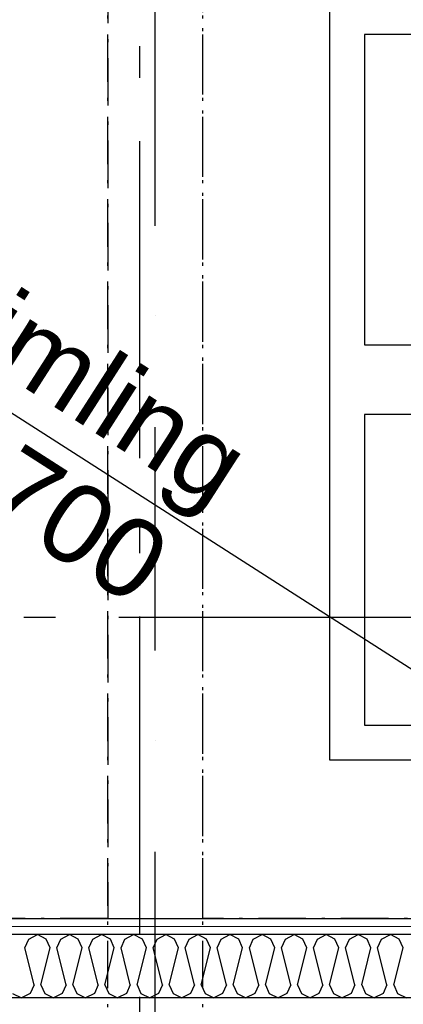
# Model space of a CAD drawing. Header units: millimetres. Extents: x -173281 to 144469, y -85977 to 83288.
# Tile 155 of 256: x -61667 to -61062, y -39627 to -38074. Entities that reach past the tile are written whole.
import ezdxf
from ezdxf.enums import TextEntityAlignment as Align

# ---------------------------------------------------------------- set-up
doc = ezdxf.new("R2010")
doc.units = ezdxf.units.MM
doc.header["$LTSCALE"] = 0.5
doc.header["$MEASUREMENT"] = 0
for name, pattern in [('Akselinje', [1500, 1000, -200, 100, -200]), ('Over snittplan', [260, 150, -50, 10, -50]), ('PLINE', [0]), ('Prikk & stiplet', [1340.555525, 705.555534, -352.777767, 0, -282.222223])]:
    doc.linetypes.add(name, pattern=pattern)
for name, color, linetype in [('223- Bjelker', 7, 'Continuous'), ('242- Ikke-bærende innervegger (Skravur)(Nye konstruksjoner)', 7, 'Continuous'), ('242- Ikke-bærende innervegger(Nye konstruksjoner)', 7, 'Continuous'), ('256- Faste himlinger og overflatebehandling(Nye konstruksjoner)', 7, 'Continuous'), ('82-- Modullinjer', 7, 'Continuous'), ('862- M___Nettoareal(Nye konstruksjoner)', 7, 'Continuous'), ('862- M___Nettoareal(Polylinje)(Nye konstruksjoner)', 7, 'Continuous'), ('862- M___Nettoareal(Tekst)(Nye konstruksjoner)', 7, 'Continuous')]:
    doc.layers.add(name, color=color, linetype=linetype)
doc.layers.add('236- Innvendig kledning og overflate(Nye konstruksjoner)', color=7, linetype='Continuous', lineweight=0)
doc.styles.add('GENERATED_STYLE_1', font='arial.ttf')
doc.styles.add('GENERATED_STYLE_2', font='arial.ttf')
pattern_1 = [(180, (0, 0), (0, 86.60254), [0, -50]), (180, (-25, -43.3), (0, 86.60254), [0, -50])]

# ---------------------------------------------------------------- blocks, each defined once
blk = doc.blocks.new('Kontor_A-129_15', base_point=(-61790.1, -39836))
at = {"layer": '862- M___Nettoareal(Polylinje)(Nye konstruksjoner)', "linetype": 'PLINE', "flags": 128}
blk.add_lwpolyline([(-64923.2, -37191.9), (-64923.2, -39491.9), (-60435.7, -39491.9), (-60435.7, -37484.4), (-61590.7, -37484.4), (-61590.7, -37191.9)], close=True, dxfattribs=at)
at = {"layer": '862- M___Nettoareal(Tekst)(Nye konstruksjoner)', "style": 'GENERATED_STYLE_1'}
for tag, height, p in [('DUMMY_862', 150, (-63015.9, -38279.1)), ('ROOM_NAME', 150, (-63015.9, -38919.5)), ('DUMMY_861', 100, (-63173, -38519.3)), ('ROOM_NUMBER', 100, (-63173, -38908.1)), ('DUMMY_863', 100, (-62780.1, -38885.2))]:
    blk.add_attdef(tag, text='', height=height, rotation=90, dxfattribs=at).set_placement(p, align=Align.TOP_LEFT)
blk = doc.blocks.new('*X265')
at = {"layer": '242- Ikke-bærende innervegger (Skravur)(Nye konstruksjoner)', "linetype": 'PLINE'}
for p, q in [((-61652.8, -39524.6), (-61639, -39516.9)), ((-61625.2, -39524.6), (-61639, -39516.9)), ((-61602.3, -39524.6), (-61588.4, -39516.9)), ((-61574.6, -39524.6), (-61588.4, -39516.9)), ((-61551.7, -39524.6), (-61537.8, -39516.9)), ((-61524, -39524.6), (-61537.8, -39516.9)), ((-61501.1, -39524.6), (-61487.3, -39516.9)), ((-61473.4, -39524.6), (-61487.3, -39516.9)), ((-61450.5, -39524.6), (-61436.7, -39516.9)), ((-61422.9, -39524.6), (-61436.7, -39516.9)), ((-61399.9, -39524.6), (-61386.1, -39516.9)), ((-61372.3, -39524.6), (-61386.1, -39516.9)), ((-61349.3, -39524.6), (-61335.5, -39516.9)), ((-61321.7, -39524.6), (-61335.5, -39516.9)), ((-61298.7, -39524.6), (-61284.9, -39516.9)), ((-61271.1, -39524.6), (-61284.9, -39516.9)), ((-61248.1, -39524.6), (-61234.3, -39516.9)), ((-61220.5, -39524.6), (-61234.3, -39516.9)), ((-61197.6, -39524.6), (-61183.7, -39516.9)), ((-61169.9, -39524.6), (-61183.7, -39516.9)), ((-61147, -39524.6), (-61133.2, -39516.9)), ((-61119.3, -39524.6), (-61133.2, -39516.9)), ((-61096.4, -39524.6), (-61082.6, -39516.9)), ((-61068.8, -39524.6), (-61082.6, -39516.9)), ((-61659, -39538.2), (-61652.8, -39524.6)), ((-61619, -39538.2), (-61625.2, -39524.6)), ((-61608.4, -39538.2), (-61602.3, -39524.6)), ((-61568.5, -39538.2), (-61574.6, -39524.6)), ((-61557.8, -39538.2), (-61551.7, -39524.6)), ((-61517.9, -39538.2), (-61524, -39524.6)), ((-61507.2, -39538.2), (-61501.1, -39524.6)), ((-61467.3, -39538.2), (-61473.4, -39524.6)), ((-61456.7, -39538.2), (-61450.5, -39524.6)), ((-61416.7, -39538.2), (-61422.9, -39524.6)), ((-61406.1, -39538.2), (-61399.9, -39524.6)), ((-61366.1, -39538.2), (-61372.3, -39524.6)), ((-61355.5, -39538.2), (-61349.3, -39524.6)), ((-61315.5, -39538.2), (-61321.7, -39524.6)), ((-61304.9, -39538.2), (-61298.7, -39524.6)), ((-61264.9, -39538.2), (-61271.1, -39524.6)), ((-61254.3, -39538.2), (-61248.1, -39524.6)), ((-61214.4, -39538.2), (-61220.5, -39524.6)), ((-61203.7, -39538.2), (-61197.6, -39524.6)), ((-61163.8, -39538.2), (-61169.9, -39524.6)), ((-61153.1, -39538.2), (-61147, -39524.6)), ((-61113.2, -39538.2), (-61119.3, -39524.6)), ((-61102.6, -39538.2), (-61096.4, -39524.6)), ((-61062.6, -39538.2), (-61068.8, -39524.6)), ((-61644.3, -39596.8), (-61659, -39538.2)), ((-61633.7, -39596.8), (-61619, -39538.2)), ((-61593.7, -39596.8), (-61608.4, -39538.2)), ((-61583.1, -39596.8), (-61568.5, -39538.2)), ((-61543.2, -39596.8), (-61557.8, -39538.2)), ((-61532.5, -39596.8), (-61517.9, -39538.2)), ((-61492.6, -39596.8), (-61507.2, -39538.2)), ((-61481.9, -39596.8), (-61467.3, -39538.2)), ((-61442, -39596.8), (-61456.7, -39538.2)), ((-61431.4, -39596.8), (-61416.7, -39538.2)), ((-61391.4, -39596.8), (-61406.1, -39538.2)), ((-61380.8, -39596.8), (-61366.1, -39538.2)), ((-61340.8, -39596.8), (-61355.5, -39538.2)), ((-61330.2, -39596.8), (-61315.5, -39538.2)), ((-61290.2, -39596.8), (-61304.9, -39538.2)), ((-61279.6, -39596.8), (-61264.9, -39538.2)), ((-61239.6, -39596.8), (-61254.3, -39538.2)), ((-61229, -39596.8), (-61214.4, -39538.2)), ((-61189.1, -39596.8), (-61203.7, -39538.2)), ((-61178.4, -39596.8), (-61163.8, -39538.2)), ((-61138.5, -39596.8), (-61153.1, -39538.2)), ((-61127.8, -39596.8), (-61113.2, -39538.2)), ((-61087.9, -39596.8), (-61102.6, -39538.2)), ((-61077.3, -39596.8), (-61062.6, -39538.2)), ((-61644.3, -39596.8), (-61650.5, -39610.4)), ((-61633.7, -39596.8), (-61627.5, -39610.4)), ((-61593.7, -39596.8), (-61599.9, -39610.4)), ((-61583.1, -39596.8), (-61577, -39610.4)), ((-61543.2, -39596.8), (-61549.3, -39610.4)), ((-61532.5, -39596.8), (-61526.4, -39610.4)), ((-61492.6, -39596.8), (-61498.7, -39610.4)), ((-61481.9, -39596.8), (-61475.8, -39610.4)), ((-61442, -39596.8), (-61448.2, -39610.4)), ((-61431.4, -39596.8), (-61425.2, -39610.4)), ((-61391.4, -39596.8), (-61397.6, -39610.4)), ((-61380.8, -39596.8), (-61374.6, -39610.4)), ((-61340.8, -39596.8), (-61347, -39610.4)), ((-61330.2, -39596.8), (-61324, -39610.4)), ((-61290.2, -39596.8), (-61296.4, -39610.4)), ((-61279.6, -39596.8), (-61273.4, -39610.4)), ((-61239.6, -39596.8), (-61245.8, -39610.4)), ((-61229, -39596.8), (-61222.9, -39610.4)), ((-61189.1, -39596.8), (-61195.2, -39610.4)), ((-61178.4, -39596.8), (-61172.3, -39610.4)), ((-61138.5, -39596.8), (-61144.6, -39610.4)), ((-61127.8, -39596.8), (-61121.7, -39610.4)), ((-61087.9, -39596.8), (-61094.1, -39610.4)), ((-61077.3, -39596.8), (-61071.1, -39610.4)), ((-61678.1, -39610.4), (-61664.3, -39616.9)), ((-61650.5, -39610.4), (-61664.3, -39616.9)), ((-61627.5, -39610.4), (-61613.7, -39616.9)), ((-61599.9, -39610.4), (-61613.7, -39616.9)), ((-61577, -39610.4), (-61563.1, -39616.9)), ((-61549.3, -39610.4), (-61563.1, -39616.9)), ((-61526.4, -39610.4), (-61512.6, -39616.9)), ((-61498.7, -39610.4), (-61512.6, -39616.9)), ((-61475.8, -39610.4), (-61462, -39616.9)), ((-61448.2, -39610.4), (-61462, -39616.9)), ((-61425.2, -39610.4), (-61411.4, -39616.9)), ((-61397.6, -39610.4), (-61411.4, -39616.9)), ((-61374.6, -39610.4), (-61360.8, -39616.9)), ((-61347, -39610.4), (-61360.8, -39616.9)), ((-61324, -39610.4), (-61310.2, -39616.9)), ((-61296.4, -39610.4), (-61310.2, -39616.9)), ((-61273.4, -39610.4), (-61259.6, -39616.9)), ((-61245.8, -39610.4), (-61259.6, -39616.9)), ((-61222.9, -39610.4), (-61209, -39616.9)), ((-61195.2, -39610.4), (-61209, -39616.9)), ((-61172.3, -39610.4), (-61158.5, -39616.9)), ((-61144.6, -39610.4), (-61158.5, -39616.9)), ((-61121.7, -39610.4), (-61107.9, -39616.9)), ((-61094.1, -39610.4), (-61107.9, -39616.9)), ((-61071.1, -39610.4), (-61057.3, -39616.9))]:
    blk.add_line(p, q, dxfattribs=at)
blk = doc.blocks.new('Standard grid marker[178]', base_point=(20939.5, -39016.9))
at = {"layer": '82-- Modullinjer', "linetype": 'Akselinje'}
blk.add_line((20739.5, -39016.9), (-81321.3, -39016.9), dxfattribs=at)
at = {"layer": '82-- Modullinjer', "style": 'GENERATED_STYLE_2'}
for tag, p in [('AC_MarkerText_1_1', (-81898.8, -39056.9)), ('AC_MarkerText_1_0', (21062, -39056.9))]:
    blk.add_attdef(tag, text='', height=175, rotation=90, dxfattribs=at).set_placement(p, align=Align.TOP_CENTER)
blk = doc.blocks.new('Standard grid marker[180]', base_point=(-61478.2, 26434.4))
at = {"layer": '82-- Modullinjer', "linetype": 'Akselinje'}
blk.add_line((-61478.2, 26234.4), (-61478.2, -50174.4), dxfattribs=at)
at = {"layer": '82-- Modullinjer', "style": 'GENERATED_STYLE_2'}
for tag, p in [('AC_MarkerText_1_0', (-61605.7, 26644.4)), ('AC_MarkerText_1_1', (-61605.7, -50664.4))]:
    blk.add_attdef(tag, text='', height=175, rotation=90, dxfattribs=at).set_placement(p, align=Align.TOP_CENTER)

msp = doc.modelspace()

# ---------------------------------------------------------------- hatches: boundary and pattern name
at = {"layer": '242- Ikke-bærende innervegger (Skravur)(Nye konstruksjoner)', "linetype": 'Continuous'}
h = msp.add_hatch(dxfattribs=at)
h.set_pattern_fill('Gips', color=256, style=0, pattern_type=2)
h.set_pattern_definition(pattern_1)
h.paths.add_polyline_path([(-64935.7, -39516.9), (-60323.2, -39516.9), (-60323.2, -39504.4), (-64935.7, -39504.4)])
h = msp.add_hatch(dxfattribs=at)
h.set_pattern_fill('Gips', color=256, style=0, pattern_type=2)
h.set_pattern_definition(pattern_1)
h.paths.add_polyline_path([(-64923.2, -39504.4), (-60323.2, -39504.4), (-60323.2, -39491.9), (-64923.2, -39491.9)])

# ---------------------------------------------------------------- linework, layer by layer
at = {"layer": '223- Bjelker', "linetype": 'Over snittplan'}
for p, q in [((-61528.2, -43761.9), (-61528.2, -35416.9)), ((-61378.2, -43761.9), (-61378.2, -35416.9))]:
    msp.add_line(p, q, dxfattribs=at)
at = {"layer": '223- Bjelker', "linetype": 'Prikk & stiplet'}
msp.add_line((-61453.2, -43761.9), (-61453.2, -35416.9), dxfattribs=at)
at = {"layer": '236- Innvendig kledning og overflate(Nye konstruksjoner)', "linetype": 'PLINE'}
msp.add_line((-60323.2, -39504.4), (-64935.7, -39504.4), dxfattribs=at)
at = {"layer": '236- Innvendig kledning og overflate(Nye konstruksjoner)', "linetype": 'PLINE', "flags": 128}
msp.add_lwpolyline([(-60323.2, -39491.9), (-64923.2, -39491.9)], dxfattribs=at)
at = {"layer": '242- Ikke-bærende innervegger(Nye konstruksjoner)', "linetype": 'PLINE'}
for p, q in [((-60323.2, -39516.9), (-64948.2, -39516.9)), ((-60323.2, -39616.9), (-65048.2, -39616.9))]:
    msp.add_line(p, q, dxfattribs=at)
at = {"layer": '256- Faste himlinger og overflatebehandling(Nye konstruksjoner)', "linetype": 'PLINE'}
msp.add_line((-60435.7, -39491.9), (-64025.7, -37191.9), dxfattribs=at)
at = {"layer": '256- Faste himlinger og overflatebehandling(Nye konstruksjoner)', "linetype": 'Over snittplan', "flags": 128}
for points in [[(-61528.2, -37484.4), (-61528.2, -39491.9)], [(-61378.2, -39491.9), (-61378.2, -37484.4)], [(-61528.2, -39491.9), (-64025.7, -39491.9)], [(-60435.7, -39491.9), (-61378.2, -39491.9)]]:
    msp.add_lwpolyline(points, dxfattribs=at)
at = {"layer": '256- Faste himlinger og overflatebehandling(Nye konstruksjoner)', "linetype": 'PLINE'}
for points in [[(-60578.2, -38041.9), (-60578.2, -39241.9), (-61178.2, -39241.9), (-61178.2, -38041.9)], [(-60633.2, -38096.9), (-61123.2, -38096.9), (-61123.2, -38586.9), (-60633.2, -38586.9)], [(-60633.2, -38696.9), (-61123.2, -38696.9), (-61123.2, -39186.9), (-60633.2, -39186.9)]]:
    msp.add_lwpolyline(points, close=True, dxfattribs=at)

# ---------------------------------------------------------------- block references
at = {"layer": '242- Ikke-bærende innervegger(Nye konstruksjoner)'}
msp.add_blockref('*X265', (0, 0), dxfattribs=at)
at = {"layer": '82-- Modullinjer', "linetype": 'PLINE'}
for name, p in [('Standard grid marker[180]', (-61478.2, 26434.4)), ('Standard grid marker[178]', (20939.5, -39016.9))]:
    msp.add_blockref(name, p, dxfattribs=at)
at = {"layer": '862- M___Nettoareal(Nye konstruksjoner)', "linetype": 'Continuous'}
msp.add_blockref('Kontor_A-129_15', (-61790.1, -39836), dxfattribs=at)

# ---------------------------------------------------------------- texts
at = {"layer": '256- Faste himlinger og overflatebehandling(Nye konstruksjoner)', "linetype": 'Continuous', "char_height": 125, "rotation": 327.3536, "style": 'GENERATED_STYLE_1'}
for s, insert, attachment_point in [('\\A1;{\\pql;\\fArial|b0|i0|c0|p0;\\W1.000000;Skråande\\fArial|b0|i0|c0|p0;\\W1.000000; perforert gipshimling}', (-63295.7, -37457.9), 1), ('\\A1;{\\pql;\\fArial|b0|i0|c0|p0;\\W1.000000;H= 2\\fArial|b0|i0|c0|p0;\\W1.000000;55\\fArial|b0|i0|c0|p0;\\W1.000000;0-2700}', (-62424.5, -38402.6), 7)]:
    msp.add_mtext(s, dxfattribs=dict(at, insert=insert, attachment_point=attachment_point))

doc.saveas('drawing.dxf')
